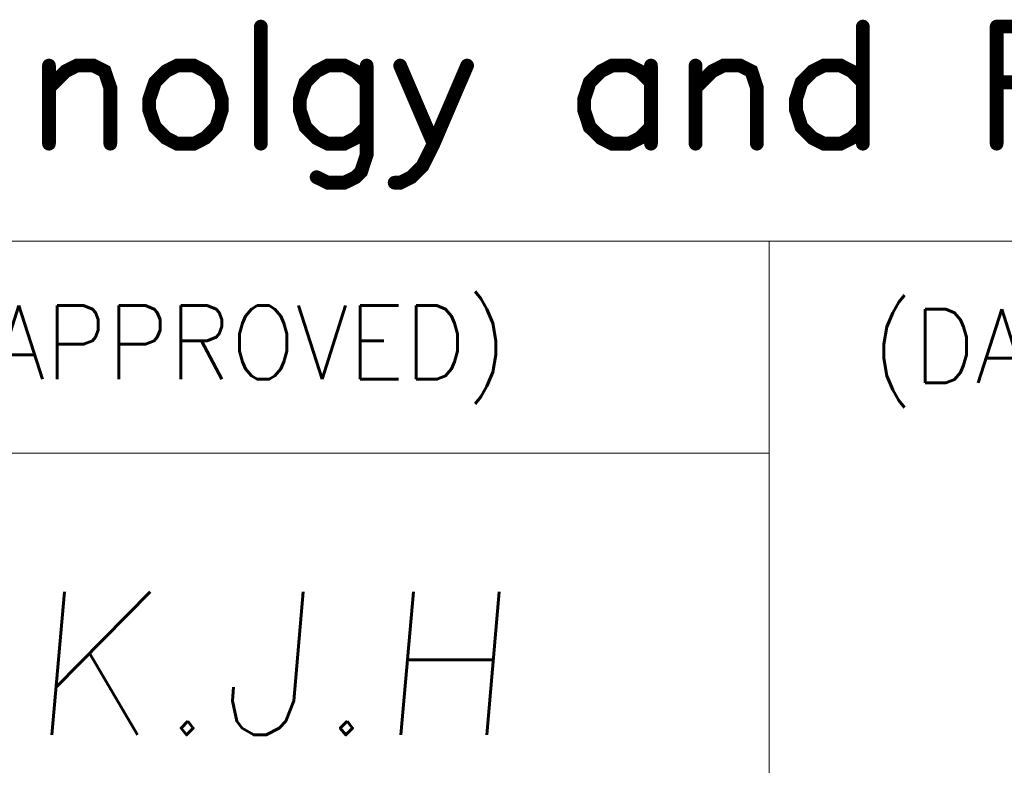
# Model space of a CAD drawing. Header units: millimetres. Extents: x 4497 to 11741, y 5958 to 12619.
# Tile 245 of 256: x 5042 to 5064, y 11241 to 11258. Entities that reach past the tile are written whole.
import ezdxf
from ezdxf.enums import TextEntityAlignment as Align

# ---------------------------------------------------------------- set-up
doc = ezdxf.new("R2010")
doc.units = ezdxf.units.MM
doc.header["$LTSCALE"] = 0.8
doc.layers.get('0').update_dxf_attribs({"linetype": 'CONTINUOUS', "lineweight": 0})
doc.layers.add('2', color=3, linetype='CONTINUOUS', lineweight=0)
doc.styles.get("Standard").update_dxf_attribs({"font": 'romans.shx', "width": 0.8, "oblique": 5, "bigfont": 'whgtxt.shx'})

# ---------------------------------------------------------------- blocks, each defined once
blk = doc.blocks.new('SMOOTH_0$064516')
at = {"const_width": 0.0323}
blk.add_lwpolyline([(-0.0161, 0, 1), (0.0161, 0, 1)], format="xyb", close=True, dxfattribs=at)
blk = doc.blocks.new('logo')
at = {"color": 7, "const_width": 0.859}
for points in [[(-3449.151, 5311.965), (-3449.151, 5304.641)], [(-3411.479, 5311.965), (-3411.479, 5304.641)], [(-3403.107, 5311.965), (-3398.573, 5311.965)], [(-3403.107, 5311.965), (-3403.107, 5304.641)], [(-3462.409, 5308.127), (-3461.362, 5309.175), (-3460.666, 5309.527), (-3459.618, 5309.527), (-3458.923, 5309.175), (-3458.571, 5308.127), (-3458.571, 5304.641)], [(-3462.409, 5309.527), (-3462.409, 5304.641)], [(-3454.389, 5309.527), (-3455.084, 5309.175), (-3455.78, 5308.479), (-3456.132, 5307.431), (-3456.132, 5306.736), (-3455.78, 5305.688), (-3455.084, 5304.993), (-3454.389, 5304.641), (-3453.341, 5304.641), (-3452.646, 5304.993), (-3451.942, 5305.688), (-3451.598, 5306.736), (-3451.598, 5307.431), (-3451.942, 5308.479), (-3452.646, 5309.175), (-3453.341, 5309.527), (-3454.389, 5309.527)], [(-3442.53, 5308.479), (-3443.226, 5309.175), (-3443.921, 5309.527), (-3444.969, 5309.527), (-3445.664, 5309.175), (-3446.36, 5308.479), (-3446.712, 5307.431), (-3446.712, 5306.736), (-3446.36, 5305.688), (-3445.664, 5304.993), (-3444.969, 5304.641), (-3443.921, 5304.641), (-3443.226, 5304.993), (-3442.53, 5305.688)], [(-3442.53, 5309.527), (-3442.53, 5303.945), (-3442.874, 5302.897), (-3443.226, 5302.545), (-3443.921, 5302.202), (-3444.969, 5302.202), (-3445.664, 5302.545)], [(-3436.244, 5309.527), (-3438.34, 5304.641), (-3439.035, 5303.241), (-3439.739, 5302.545), (-3440.435, 5302.202), (-3440.778, 5302.202)], [(-3440.435, 5309.527), (-3438.34, 5304.641)], [(-3424.738, 5308.479), (-3425.433, 5309.175), (-3426.129, 5309.527), (-3427.176, 5309.527), (-3427.872, 5309.175), (-3428.576, 5308.479), (-3428.92, 5307.431), (-3428.92, 5306.736), (-3428.576, 5305.688), (-3427.872, 5304.993), (-3427.176, 5304.641), (-3426.129, 5304.641), (-3425.433, 5304.993), (-3424.738, 5305.688)], [(-3424.738, 5309.527), (-3424.738, 5304.641)], [(-3421.947, 5308.127), (-3420.899, 5309.175), (-3420.204, 5309.527), (-3419.156, 5309.527), (-3418.452, 5309.175), (-3418.109, 5308.127), (-3418.109, 5304.641)], [(-3421.947, 5309.527), (-3421.947, 5304.641)], [(-3411.479, 5308.479), (-3412.175, 5309.175), (-3412.87, 5309.527), (-3413.918, 5309.527), (-3414.622, 5309.175), (-3415.318, 5308.479), (-3415.661, 5307.431), (-3415.661, 5306.736), (-3415.318, 5305.688), (-3414.622, 5304.993), (-3413.918, 5304.641), (-3412.87, 5304.641), (-3412.175, 5304.993), (-3411.479, 5305.688)], [(-3403.107, 5308.479), (-3400.316, 5308.479)]]:
    blk.add_lwpolyline(points, dxfattribs=at)
at = {"color": 7, "xscale": 13.31, "yscale": 13.31, "zscale": 13.31}
for p in [(-3449.151, 5311.965), (-3411.479, 5311.965), (-3403.107, 5311.965), (-3403.107, 5311.965), (-3462.409, 5309.527), (-3460.666, 5309.527), (-3459.618, 5309.527), (-3454.389, 5309.527), (-3454.389, 5309.527), (-3453.341, 5309.527), (-3444.969, 5309.527), (-3443.921, 5309.527), (-3442.53, 5309.527), (-3440.435, 5309.527), (-3436.244, 5309.527), (-3427.176, 5309.527), (-3426.129, 5309.527), (-3424.738, 5309.527), (-3421.947, 5309.527), (-3420.204, 5309.527), (-3419.156, 5309.527), (-3413.918, 5309.527), (-3412.87, 5309.527), (-3461.362, 5309.175), (-3458.923, 5309.175), (-3455.084, 5309.175), (-3452.646, 5309.175), (-3445.664, 5309.175), (-3443.226, 5309.175), (-3427.872, 5309.175), (-3425.433, 5309.175), (-3420.899, 5309.175), (-3418.452, 5309.175), (-3414.622, 5309.175), (-3412.175, 5309.175), (-3455.78, 5308.479), (-3451.942, 5308.479), (-3446.36, 5308.479), (-3442.53, 5308.479), (-3428.576, 5308.479), (-3424.738, 5308.479), (-3415.318, 5308.479), (-3411.479, 5308.479), (-3403.107, 5308.479), (-3462.409, 5308.127), (-3458.571, 5308.127), (-3421.947, 5308.127), (-3418.109, 5308.127), (-3456.132, 5307.431), (-3451.598, 5307.431), (-3446.712, 5307.431), (-3428.92, 5307.431), (-3415.661, 5307.431), (-3456.132, 5306.736), (-3451.598, 5306.736), (-3446.712, 5306.736), (-3428.92, 5306.736), (-3415.661, 5306.736), (-3455.78, 5305.688), (-3451.942, 5305.688), (-3446.36, 5305.688), (-3442.53, 5305.688), (-3428.576, 5305.688), (-3424.738, 5305.688), (-3415.318, 5305.688), (-3411.479, 5305.688), (-3462.409, 5304.641), (-3458.571, 5304.641), (-3455.084, 5304.993), (-3454.389, 5304.641), (-3453.341, 5304.641), (-3452.646, 5304.993), (-3449.151, 5304.641), (-3445.664, 5304.993), (-3444.969, 5304.641), (-3443.921, 5304.641), (-3443.226, 5304.993), (-3438.34, 5304.641), (-3438.34, 5304.641), (-3427.872, 5304.993), (-3427.176, 5304.641), (-3426.129, 5304.641), (-3425.433, 5304.993), (-3424.738, 5304.641), (-3421.947, 5304.641), (-3418.109, 5304.641), (-3414.622, 5304.993), (-3413.918, 5304.641), (-3412.87, 5304.641), (-3412.175, 5304.993), (-3411.479, 5304.641), (-3403.107, 5304.641), (-3442.53, 5303.945), (-3442.874, 5302.897), (-3439.035, 5303.241), (-3445.664, 5302.545), (-3444.969, 5302.202), (-3443.921, 5302.202), (-3443.226, 5302.545), (-3440.778, 5302.202), (-3440.435, 5302.202), (-3439.739, 5302.545)]:
    blk.add_blockref('SMOOTH_0$064516', p, dxfattribs=at)

msp = doc.modelspace()

# ---------------------------------------------------------------- linework, layer by layer
at = {"color": 7, "linetype": 'Continuous'}
for p, q in [((4996.072, 11252.643), (5102.934, 11252.643)), ((5058.796, 11210.827), (5058.796, 11252.643)), ((4996.072, 11247.996), (5058.796, 11247.996))]:
    msp.add_line(p, q, dxfattribs=at)

# ---------------------------------------------------------------- block references
at = {"color": 3, "linetype": 'Continuous', "xscale": 0.350839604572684, "yscale": 0.350839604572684, "zscale": 0.3508396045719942}
msp.add_blockref('logo', (6257.734, 9393.707), dxfattribs=at)

# ---------------------------------------------------------------- texts
at = {"color": 7, "linetype": 'Continuous', "width": 0.933333}
for s, p in [('(APPROVED)', (5040.836, 11251.232)), ('(DATE)', (5061.057, 11251.153))]:
    msp.add_text(s, height=1.6156, dxfattribs=at).set_placement(p, align=Align.TOP_LEFT)
at = {"layer": '2', "linetype": 'Continuous', "oblique": 5}
msp.add_text('K.J.H', height=3.1377, dxfattribs=at).set_placement((5042.509, 11241.814))

doc.saveas('drawing.dxf')
